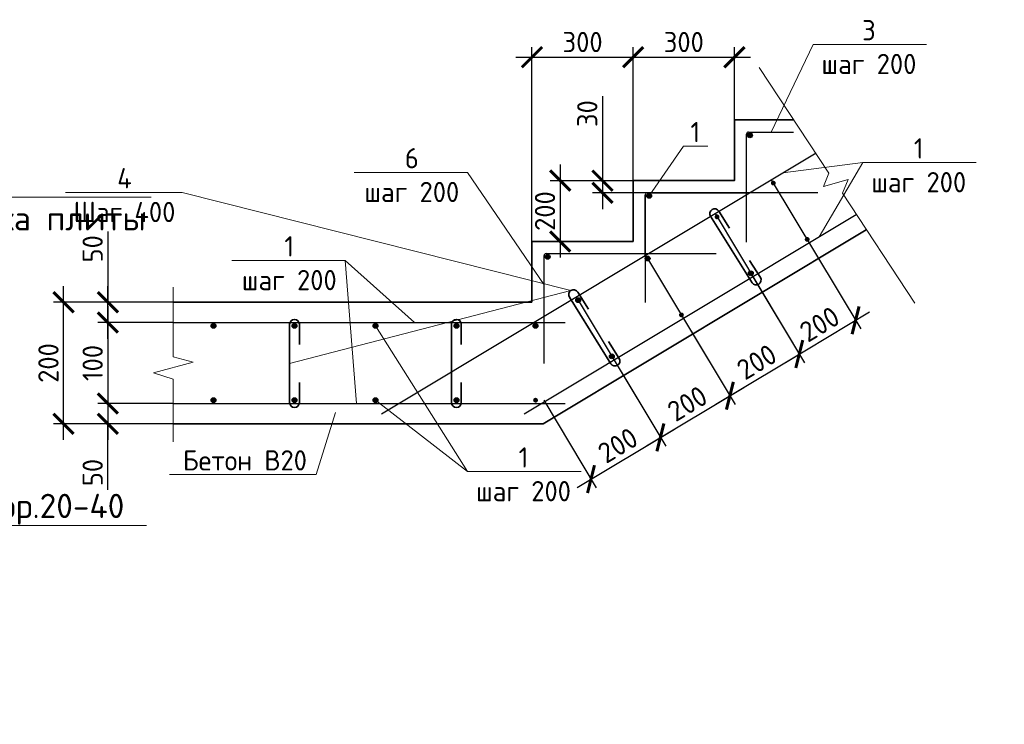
# Model space of a CAD drawing. Header units: millimetres. Extents: x 130535 to 1380046, y -52734 to 121434.
# Tile 47 of 64: x 639308 to 651467, y 5887 to 14582. Entities that reach past the tile are written whole.
import ezdxf
from ezdxf import colors
from ezdxf.entities.mleader import LeaderData, LeaderLine
from ezdxf.math import Vec2, Vec3

# ---------------------------------------------------------------- set-up
doc = ezdxf.new("R2010")
doc.units = ezdxf.units.MM
doc.linetypes.add('ACAD_ISO02W100', pattern=[15, 12, -3])
doc.layers.get('DEFPOINTS').update_dxf_attribs({"color": 1, "lineweight": 0})
for name, color, linetype, lineweight in [('Основная 0.35', 200, 'Continuous', 35), ('Основная 0.6', 142, 'Continuous', 60), ('РАЗМЕРЫ', 1, 'Continuous', 9), ('Символы 0.20', 1, 'Continuous', 20), ('Тонкая 0.20', 30, 'Continuous', 20)]:
    doc.layers.add(name, color=color, linetype=linetype, lineweight=lineweight)
doc.layers.add('пунктир', color=4, linetype='ACAD_ISO02W100')
doc.styles.add('250', font='times.ttf')
doc.styles.add('GOST-2.304_Type-B', font='GOST Common.ttf')
doc.styles.add('ГОСТ', font='isocpeur.ttf')
doc.dimstyles.new('1-2', dxfattribs={"dimtxt": 250, "dimasz": 150, "dimexe": 200, "dimexo": 0, "dimgap": 20, "dimtad": 1, "dimlfac": 0.5, "dimrnd": 1, "dimtxsty": '250', "dimblk": 'OBLIQUE', "dimcen": 100, "dimdle": 50, "dimclrd": 256, "dimclre": 256, "dimclrt": 256, "dimaunit": 1, "dimazin": 0, "dimtfac": 1, "dimtmove": 1, "dimatfit": 2, "dimfxl": 200, "dimlwd": 15, "dimlwe": 13, "dimarcsym": 0})
doc.dimstyles.new('СПДС', dxfattribs={"dimscale": 100, "dimtxt": 2.5, "dimasz": 2.5, "dimexe": 1.25, "dimexo": 0, "dimtad": 1, "dimdec": 0, "dimtxsty": 'GOST-2.304_Type-B', "dimblk": 'ARCHTICK', "dimcen": 2.5, "dimdle": 2, "dimadec": 0, "dimazin": 2, "dimtfac": 0.75, "dimtdec": 0, "dimtmove": 1, "dimatfit": 3, "dimfxl": 1, "dimtolj": 1, "dimarcsym": 1})

# ---------------------------------------------------------------- blocks, each defined once
blk = doc.blocks.new('_None')
blk = doc.blocks.new('_ArchTick')
at = {"color": 0, "linetype": 'ByBlock', "const_width": 0.15}
blk.add_lwpolyline([(-0.5, -0.5), (0.5, 0.5)], dxfattribs=at)
blk = doc.blocks.new('*D326')
at = {"layer": 'DEFPOINTS', "color": 0, "linetype": 'Continuous', "lineweight": 0, "transparency": 16777216}
for p in [(646884, 12595), (645983, 11845), (646884, 11845)]:
    blk.add_point(p, dxfattribs=at)
at = {"layer": 'РАЗМЕРЫ', "color": 0, "linetype": 'Continuous', "lineweight": -2, "transparency": 16777216}
for p, q in [((645983, 12795), (645983, 11645)), ((646884, 12595), (645858, 12595)), ((646884, 11845), (645858, 11845))]:
    blk.add_line(p, q, dxfattribs=at)
at = {"layer": 'РАЗМЕРЫ', "color": 0, "linetype": 'Continuous', "lineweight": -2, "transparency": 16777216, "xscale": 250, "yscale": 250, "zscale": 250}
for p, rotation in [((645983, 12595), 90), ((645983, 11845), 270)]:
    blk.add_blockref('_ArchTick', p, dxfattribs=dict(at, rotation=rotation))
at = {"layer": 'РАЗМЕРЫ', "color": 0, "linetype": 'Continuous', "lineweight": 0, "transparency": 16777216, "insert": (645795, 12220), "char_height": 250, "attachment_point": 5, "rotation": 90, "style": 'GOST-2.304_Type-B'}
blk.add_mtext('\\A1;200', dxfattribs=at)
blk = doc.blocks.new('*D327')
at = {"layer": 'DEFPOINTS', "color": 0, "linetype": 'Continuous', "lineweight": 0, "transparency": 16777216}
for p in [(646884, 14119), (646884, 12595), (645634, 11845)]:
    blk.add_point(p, dxfattribs=at)
at = {"layer": 'РАЗМЕРЫ', "color": 0, "linetype": 'Continuous', "lineweight": -2, "transparency": 16777216}
for p, q in [((645634, 11845), (645634, 14244)), ((646884, 12595), (646884, 14244)), ((645434, 14119), (647084, 14119))]:
    blk.add_line(p, q, dxfattribs=at)
at = {"layer": 'РАЗМЕРЫ', "color": 0, "linetype": 'Continuous', "lineweight": -2, "transparency": 16777216, "xscale": 250, "yscale": 250, "zscale": 250, "rotation": 180}
blk.add_blockref('_ArchTick', (645634, 14119), dxfattribs=at)
at = {"layer": 'РАЗМЕРЫ', "color": 0, "linetype": 'Continuous', "lineweight": -2, "transparency": 16777216, "xscale": 250, "yscale": 250, "zscale": 250}
blk.add_blockref('_ArchTick', (646884, 14119), dxfattribs=at)
at = {"layer": 'РАЗМЕРЫ', "color": 0, "linetype": 'Continuous', "lineweight": 0, "transparency": 16777216, "insert": (646259, 14306), "char_height": 250, "attachment_point": 5, "style": 'GOST-2.304_Type-B'}
blk.add_mtext('\\A1;300', dxfattribs=at)
blk = doc.blocks.new('*D328')
at = {"layer": 'DEFPOINTS', "color": 0, "linetype": 'Continuous', "lineweight": 0, "transparency": 16777216}
for p in [(648134, 14119), (648134, 13345), (646884, 12545)]:
    blk.add_point(p, dxfattribs=at)
at = {"layer": 'РАЗМЕРЫ', "color": 0, "linetype": 'Continuous', "lineweight": -2, "transparency": 16777216}
for p, q in [((646884, 12545), (646884, 14244)), ((648134, 13345), (648134, 14244)), ((646684, 14119), (648334, 14119))]:
    blk.add_line(p, q, dxfattribs=at)
at = {"layer": 'РАЗМЕРЫ', "color": 0, "linetype": 'Continuous', "lineweight": -2, "transparency": 16777216, "xscale": 250, "yscale": 250, "zscale": 250, "rotation": 180}
blk.add_blockref('_ArchTick', (646884, 14119), dxfattribs=at)
at = {"layer": 'РАЗМЕРЫ', "color": 0, "linetype": 'Continuous', "lineweight": -2, "transparency": 16777216, "xscale": 250, "yscale": 250, "zscale": 250}
blk.add_blockref('_ArchTick', (648134, 14119), dxfattribs=at)
at = {"layer": 'РАЗМЕРЫ', "color": 0, "linetype": 'Continuous', "lineweight": 0, "transparency": 16777216, "insert": (647509, 14306), "char_height": 250, "attachment_point": 5, "style": 'GOST-2.304_Type-B'}
blk.add_mtext('\\A1;300', dxfattribs=at)
blk = doc.blocks.new('*D329')
at = {"layer": 'DEFPOINTS', "color": 0, "linetype": 'Continuous', "lineweight": 0, "transparency": 16777216}
for p in [(639850, 11095), (641130, 11095), (641130, 9595)]:
    blk.add_point(p, dxfattribs=at)
at = {"layer": 'РАЗМЕРЫ', "color": 0, "linetype": 'Continuous', "lineweight": -2, "transparency": 16777216}
for p, q in [((639850, 9395), (639850, 11295)), ((641130, 11095), (639725, 11095)), ((641130, 9595), (639725, 9595))]:
    blk.add_line(p, q, dxfattribs=at)
at = {"layer": 'РАЗМЕРЫ', "color": 0, "linetype": 'Continuous', "lineweight": -2, "transparency": 16777216, "xscale": 250, "yscale": 250, "zscale": 250}
for p, rotation in [((639850, 11095), 90), ((639850, 9595), 270)]:
    blk.add_blockref('_ArchTick', p, dxfattribs=dict(at, rotation=rotation))
at = {"layer": 'РАЗМЕРЫ', "color": 0, "linetype": 'Continuous', "lineweight": 0, "transparency": 16777216, "insert": (639663, 10345), "char_height": 250, "attachment_point": 5, "rotation": 90, "style": 'GOST-2.304_Type-B'}
blk.add_mtext('\\A1;200', dxfattribs=at)
blk = doc.blocks.new('_Oblique')
at = {"layer": 'пунктир', "color": 0, "lineweight": -2}
blk.add_line((-0.5, -0.5), (0.5, 0.5), dxfattribs=at)
blk = doc.blocks.new('*D330')
at = {"layer": 'DEFPOINTS', "color": 0, "linetype": 'Continuous', "lineweight": 0, "transparency": 16777216}
for p in [(648351, 11430), (647494, 10915), (648935, 10456)]:
    blk.add_point(p, dxfattribs=at)
at = {"layer": 'РАЗМЕРЫ', "color": 0, "linetype": 'Continuous', "lineweight": -2, "transparency": 16777216}
for p, q in [((648351, 11430), (649000, 10348)), ((647494, 10915), (648142, 9834)), ((647906, 9838), (649107, 10558))]:
    blk.add_line(p, q, dxfattribs=at)
at = {"layer": 'РАЗМЕРЫ', "color": 0, "linetype": 'Continuous', "lineweight": -2, "transparency": 16777216, "xscale": 250, "yscale": 250, "zscale": 250}
for p, rotation in [((648935, 10456), 30.96375653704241), ((648078, 9941), 210.9637565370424)]:
    blk.add_blockref('_ArchTick', p, dxfattribs=dict(at, rotation=rotation))
at = {"layer": 'РАЗМЕРЫ', "color": 0, "linetype": 'Continuous', "lineweight": 0, "transparency": 16777216, "insert": (648410, 10359), "char_height": 250, "attachment_point": 5, "rotation": 30.9638, "style": 'GOST-2.304_Type-B'}
blk.add_mtext('\\A1;200', dxfattribs=at)
blk = doc.blocks.new('*D331')
at = {"layer": 'DEFPOINTS', "color": 0, "linetype": 'Continuous', "lineweight": 0, "transparency": 16777216}
for p in [(648589, 12606), (647895, 12190), (649630, 10872)]:
    blk.add_point(p, dxfattribs=at)
at = {"layer": 'РАЗМЕРЫ', "color": 0, "linetype": 'Continuous', "lineweight": -2, "transparency": 16777216}
for p, q in [((648589, 12606), (649694, 10765)), ((647895, 12190), (649000, 10348)), ((648764, 10353), (649801, 10975))]:
    blk.add_line(p, q, dxfattribs=at)
at = {"layer": 'РАЗМЕРЫ', "color": 0, "linetype": 'Continuous', "lineweight": -2, "transparency": 16777216, "xscale": 250, "yscale": 250, "zscale": 250}
for p, rotation in [((649630, 10872), 30.96375653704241), ((648935, 10456), 210.9637565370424)]:
    blk.add_blockref('_ArchTick', p, dxfattribs=dict(at, rotation=rotation))
at = {"layer": 'РАЗМЕРЫ', "color": 0, "linetype": 'Continuous', "lineweight": 0, "transparency": 16777216, "insert": (649186, 10825), "char_height": 250, "attachment_point": 5, "rotation": 30.9638, "style": 'GOST-2.304_Type-B'}
blk.add_mtext('\\A1;200', dxfattribs=at)
blk = doc.blocks.new('*D332')
at = {"layer": 'DEFPOINTS', "color": 0, "linetype": 'Continuous', "lineweight": 0, "transparency": 16777216}
for p in [(641205, 9845), (640397, 9595), (641205, 9595)]:
    blk.add_point(p, dxfattribs=at)
at = {"layer": 'РАЗМЕРЫ', "color": 0, "linetype": 'Continuous', "lineweight": -2, "transparency": 16777216}
for p, q in [((640397, 10045), (640397, 9395)), ((641205, 9845), (640272, 9845)), ((641205, 9595), (640272, 9595)), ((640397, 8781), (640397, 9595))]:
    blk.add_line(p, q, dxfattribs=at)
at = {"layer": 'РАЗМЕРЫ', "color": 0, "linetype": 'Continuous', "lineweight": -2, "transparency": 16777216, "xscale": 250, "yscale": 250, "zscale": 250}
for p, rotation in [((640397, 9845), 90), ((640397, 9595), 270)]:
    blk.add_blockref('_ArchTick', p, dxfattribs=dict(at, rotation=rotation))
at = {"layer": 'РАЗМЕРЫ', "color": 0, "linetype": 'Continuous', "lineweight": 0, "transparency": 16777216, "insert": (640209, 8993), "char_height": 250, "attachment_point": 5, "rotation": 90, "style": 'GOST-2.304_Type-B'}
blk.add_mtext('\\A1;50', dxfattribs=at)
blk = doc.blocks.new('*D333')
at = {"layer": 'DEFPOINTS', "color": 0, "linetype": 'Continuous', "lineweight": 0, "transparency": 16777216}
for p in [(640397, 11095), (641205, 11095), (641205, 10845)]:
    blk.add_point(p, dxfattribs=at)
at = {"layer": 'РАЗМЕРЫ', "color": 0, "linetype": 'Continuous', "lineweight": -2, "transparency": 16777216}
for p, q in [((640397, 11966), (640397, 11095)), ((640397, 10645), (640397, 11295)), ((641205, 11095), (640272, 11095)), ((641205, 10845), (640272, 10845))]:
    blk.add_line(p, q, dxfattribs=at)
at = {"layer": 'РАЗМЕРЫ', "color": 0, "linetype": 'Continuous', "lineweight": -2, "transparency": 16777216, "xscale": 250, "yscale": 250, "zscale": 250}
for p, rotation in [((640397, 11095), 90), ((640397, 10845), 270)]:
    blk.add_blockref('_ArchTick', p, dxfattribs=dict(at, rotation=rotation))
at = {"layer": 'РАЗМЕРЫ', "color": 0, "linetype": 'Continuous', "lineweight": 0, "transparency": 16777216, "insert": (640209, 11754), "char_height": 250, "attachment_point": 5, "rotation": 90, "style": 'GOST-2.304_Type-B'}
blk.add_mtext('\\A1;50', dxfattribs=at)
blk = doc.blocks.new('*D334')
at = {"layer": 'DEFPOINTS', "color": 0, "linetype": 'Continuous', "lineweight": 0, "transparency": 16777216}
for p in [(647037, 11675), (646180, 11161), (648078, 9941)]:
    blk.add_point(p, dxfattribs=at)
at = {"layer": 'РАЗМЕРЫ', "color": 0, "linetype": 'Continuous', "lineweight": -2, "transparency": 16777216}
for p, q in [((647037, 11675), (648142, 9834)), ((646180, 11161), (647285, 9319)), ((647049, 9324), (648249, 10044))]:
    blk.add_line(p, q, dxfattribs=at)
at = {"layer": 'РАЗМЕРЫ', "color": 0, "linetype": 'Continuous', "lineweight": -2, "transparency": 16777216, "xscale": 250, "yscale": 250, "zscale": 250}
for p, rotation in [((648078, 9941), 30.96375653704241), ((647220, 9427), 210.9637565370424)]:
    blk.add_blockref('_ArchTick', p, dxfattribs=dict(at, rotation=rotation))
at = {"layer": 'РАЗМЕРЫ', "color": 0, "linetype": 'Continuous', "lineweight": 0, "transparency": 16777216, "insert": (647553, 9845), "char_height": 250, "attachment_point": 5, "rotation": 30.9638, "style": 'GOST-2.304_Type-B'}
blk.add_mtext('\\A1;200', dxfattribs=at)
blk = doc.blocks.new('*D335')
at = {"layer": 'DEFPOINTS', "color": 0, "linetype": 'Continuous', "lineweight": 0, "transparency": 16777216}
for p in [(646587, 10483), (645779, 9886), (647220, 9427)]:
    blk.add_point(p, dxfattribs=at)
at = {"layer": 'РАЗМЕРЫ', "color": 0, "linetype": 'Continuous', "lineweight": -2, "transparency": 16777216}
for p, q in [((646587, 10483), (647285, 9319)), ((645779, 9886), (646427, 8805)), ((646191, 8809), (647392, 9529))]:
    blk.add_line(p, q, dxfattribs=at)
at = {"layer": 'РАЗМЕРЫ', "color": 0, "linetype": 'Continuous', "lineweight": -2, "transparency": 16777216, "xscale": 250, "yscale": 250, "zscale": 250}
for p, rotation in [((647220, 9427), 30.96375653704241), ((646363, 8912), 210.9637565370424)]:
    blk.add_blockref('_ArchTick', p, dxfattribs=dict(at, rotation=rotation))
at = {"layer": 'РАЗМЕРЫ', "color": 0, "linetype": 'Continuous', "lineweight": 0, "transparency": 16777216, "insert": (646695, 9330), "char_height": 250, "attachment_point": 5, "rotation": 30.9638, "style": 'GOST-2.304_Type-B'}
blk.add_mtext('\\A1;200', dxfattribs=at)
blk = doc.blocks.new('*D336')
at = {"layer": 'DEFPOINTS', "color": 0, "linetype": 'Continuous', "lineweight": 0, "transparency": 16777216}
for p in [(640957, 10845), (640397, 9845), (640957, 9845)]:
    blk.add_point(p, dxfattribs=at)
at = {"layer": 'РАЗМЕРЫ', "color": 0, "linetype": 'Continuous', "lineweight": -2, "transparency": 16777216}
for p, q in [((640397, 11045), (640397, 9645)), ((640957, 10845), (640272, 10845)), ((640957, 9845), (640272, 9845))]:
    blk.add_line(p, q, dxfattribs=at)
at = {"layer": 'РАЗМЕРЫ', "color": 0, "linetype": 'Continuous', "lineweight": -2, "transparency": 16777216, "xscale": 250, "yscale": 250, "zscale": 250}
for p, rotation in [((640397, 10845), 90), ((640397, 9845), 270)]:
    blk.add_blockref('_ArchTick', p, dxfattribs=dict(at, rotation=rotation))
at = {"layer": 'РАЗМЕРЫ', "color": 0, "linetype": 'Continuous', "lineweight": 0, "transparency": 16777216, "insert": (640209, 10345), "char_height": 250, "attachment_point": 5, "rotation": 90, "style": 'GOST-2.304_Type-B'}
blk.add_mtext('\\A1;100', dxfattribs=at)
blk = doc.blocks.new('*D337')
at = {"layer": 'DEFPOINTS', "color": 0, "linetype": 'Continuous', "lineweight": 0, "transparency": 16777216}
for p in [(647441, 12595), (646505, 12445), (647441, 12445)]:
    blk.add_point(p, dxfattribs=at)
at = {"layer": 'РАЗМЕРЫ', "color": 0, "linetype": 'Continuous', "lineweight": -2, "transparency": 16777216}
for p, q in [((646505, 13636), (646505, 12595)), ((646505, 12795), (646505, 12245)), ((647441, 12595), (646380, 12595)), ((647441, 12445), (646380, 12445))]:
    blk.add_line(p, q, dxfattribs=at)
at = {"layer": 'РАЗМЕРЫ', "color": 0, "linetype": 'Continuous', "lineweight": -2, "transparency": 16777216, "xscale": 250, "yscale": 250, "zscale": 250}
for p, rotation in [((646505, 12595), 90), ((646505, 12445), 270)]:
    blk.add_blockref('_ArchTick', p, dxfattribs=dict(at, rotation=rotation))
at = {"layer": 'РАЗМЕРЫ', "color": 0, "linetype": 'Continuous', "lineweight": 0, "transparency": 16777216, "insert": (646317, 13423), "char_height": 250, "attachment_point": 5, "rotation": 90, "style": 'GOST-2.304_Type-B'}
blk.add_mtext('\\A1;30', dxfattribs=at)

msp = doc.modelspace()

# ---------------------------------------------------------------- hatches: boundary and pattern name
at = {"layer": 'Основная 0.6', "lineweight": 30}
for points in [[(648355.4, 13155, 1), (648295.4, 13155, 1)], [(648584.5, 12570.9, -1), (648643.6, 12560.1, -1)], [(647111.2, 12408.6, 1), (647051.2, 12408.6, 1)], [(647890, 12154.2, -1), (647949, 12143.4, -1)], [(649023.5, 11841.4, 1), (649041.8, 11898.6, 1)], [(645857.7, 11655.5, 1), (645797.7, 11655.5, 1)], [(647032.5, 11639.7, -1), (647091.5, 11628.9, -1)], [(648328, 11424.1, 1), (648346.3, 11481.3, 1)], [(646175, 11125.2, -1), (646234, 11114.4, -1)], [(647470.5, 10909.6, 1), (647488.8, 10966.8, 1)], [(641731.6, 10804.6, 1), (641671.6, 10804.6, 1)], [(642731.6, 10804.6, 1), (642671.6, 10804.6, 1)], [(643731.6, 10804.6, 1), (643671.6, 10804.6, 1)], [(644731.6, 10804.6, 1), (644671.6, 10804.6, 1)], [(645647.2, 10804.6, -1), (645707.2, 10804.6, -1)], [(646611.4, 10397.8, 1), (646629.7, 10455, 1)], [(641731.6, 9886.1, 1), (641671.6, 9886.1, 1)], [(642731.6, 9886.1, 1), (642671.6, 9886.1, 1)], [(643731.6, 9886.1, 1), (643671.6, 9886.1, 1)], [(644731.6, 9886.1, 1), (644671.6, 9886.1, 1)], [(645648, 9886.1, -1), (645708, 9886.1, -1)]]:
    msp.add_hatch(color=256, dxfattribs=at).paths.add_polyline_path(points)

# ---------------------------------------------------------------- linework, layer by layer
at = {"layer": 'Основная 0.35'}
for p, q in [((647941.2, 12219.4), (648073.8, 12007.5)), ((647839.5, 12155.8), (648352.3, 11336.2)), ((648454, 11399.9), (648321.4, 11611.8)), ((646198.4, 11219.9), (646331, 11008)), ((646096.6, 11156.3), (646609.5, 10336.7)), ((642641.7, 10823.3), (642641.7, 9856.5)), ((642761.7, 10823.3), (642761.7, 10573.3)), ((644641.7, 10823.3), (644641.7, 9856.5)), ((644761.7, 10823.3), (644761.7, 10573.3)), ((646711.2, 10400.4), (646578.6, 10612.3)), ((642761.7, 9856.5), (642761.7, 10106.5)), ((644761.7, 9856.5), (644761.7, 10106.5))]:
    msp.add_line(p, q, dxfattribs=at)
at = {"layer": 'Основная 0.35', "ltscale": 100}
for p, q in [((645772, 9595.4), (649762.7, 11989.8)), ((645633.5, 11095.4), (641204.7, 11095.4)), ((641204.7, 9595.4), (645772, 9595.4))]:
    msp.add_line(p, q, dxfattribs=at)
msp.add_lwpolyline([(645633.5, 11095.4), (645633.5, 11845.4), (646883.5, 11845.4), (646883.5, 12595.4), (648133.5, 12595.4), (648133.5, 13345.4), (648864.1, 13345.4)], dxfattribs=at)
at = {"layer": 'Основная 0.35'}
for centre, start, end in [((647890.4, 12187.6), 32.03618, 212.03618), ((648403.2, 11368.1), 212.03618, 32.03618), ((646147.5, 11188.1), 32.03618, 212.03618), ((642701.7, 10823.3), 0, 180), ((644701.7, 10823.3), 0, 180), ((646660.3, 10368.6), 212.03618, 32.03618), ((642701.7, 9856.5), 180, 0), ((644701.7, 9856.5), 180, 0)]:
    msp.add_arc(centre, 60, start, end, dxfattribs=at)
at = {"layer": 'Основная 0.6', "lineweight": 30}
for p, q in [((648281.2, 12150.5), (648281.2, 13169.9)), ((648281.2, 11837.2), (648281.2, 13169.9)), ((648283.5, 12422.9), (648283.5, 13170.4)), ((648308.5, 13195.4), (648864.1, 13195.4)), ((643774.9, 9717.8), (649141.5, 12937.7)), ((647033.5, 11672.9), (647033.5, 12420.4)), ((647037, 11404), (647037, 12423.4)), ((647037, 11090.8), (647037, 12423.4)), ((647058.5, 12445.4), (648283.5, 12445.4)), ((647062, 12448.4), (648958.6, 12448.4)), ((647062, 12448.4), (649163.7, 12448.4)), ((645538.5, 9717.8), (649639.2, 12178.2)), ((645808.5, 11695.4), (647910.3, 11695.4)), ((645783.5, 10337.8), (645783.5, 11670.4)), ((641204.7, 10845.4), (646044.9, 10845.4)), ((641204.7, 9845.4), (646044.9, 9845.4))]:
    msp.add_line(p, q, dxfattribs=at)
for centre in [(648325.4, 13155), (647081.2, 12408.6), (645827.7, 11655.5), (647062, 11634.3), (648337.2, 11452.7), (646204.5, 11119.8), (641701.6, 10804.6), (642701.6, 10804.6), (643701.6, 10804.6), (644701.6, 10804.6), (645677.2, 10804.6), (646620.6, 10426.4), (641701.6, 9886.1), (642701.6, 9886.1), (643701.6, 9886.1), (644701.6, 9886.1)]:
    msp.add_circle(centre, 30, dxfattribs=at)
for centre in [(648308.5, 13170.4), (647058.5, 12420.4), (645808.5, 11670.4)]:
    msp.add_arc(centre, 25, 90, 180, dxfattribs=at)
at = {"layer": 'Символы 0.20'}
for p, q in [((649720.7, 12818), (649181.2, 11903.4)), ((649720.7, 12818), (650506.5, 12818)), ((644839.7, 9005.1), (643701.6, 10804.6)), ((644839.7, 9005.1), (645625.6, 9005.1))]:
    msp.add_line(p, q, dxfattribs=at)
at = {"layer": 'Тонкая 0.20', "linetype": 'ByBlock'}
for p, q in [((641204.7, 10422.9), (641204.7, 11281.5)), ((641204.7, 10146.3), (641204.7, 9371.7))]:
    msp.add_line(p, q, dxfattribs=at)
at = {"layer": 'Тонкая 0.20'}
for p, q in [((641449.8, 10354.6), (640959.6, 10222)), ((641204.7, 10422.9), (641449.8, 10354.6)), ((640959.6, 10222), (641204.7, 10146.3))]:
    msp.add_line(p, q, dxfattribs=at)
msp.add_lwpolyline([(648438, 13992.7), (649300.1, 12689), (649233.5, 12521.5), (649537.2, 12609.6), (649470.5, 12442.1), (650360.4, 11084.1)], dxfattribs=at)

# ---------------------------------------------------------------- dimensions: what is measured, and where the dimension line sits
at = {"layer": 'РАЗМЕРЫ', "color": 3, "linetype": 'Continuous', "lineweight": 0}
for base, p1, p2, picture, middle in [((646883.5, 14118.6), (645633.5, 11845.4), (646883.5, 12595.4), '*D327', (646258.5, 14306.1)), ((648133.5, 14118.6), (646883.5, 12545.4), (648133.5, 13345.4), '*D328', (647508.5, 14306.1))]:
    dim = msp.add_linear_dim(base=base, p1=p1, p2=p2, text='300', dimstyle='СПДС', override={"dimlfac": 0.2}, dxfattribs=at)
    dim.commit()
    dim.dimension.update_dxf_attribs({"geometry": picture, "text_midpoint": middle})
dim = msp.add_linear_dim(base=(646504.5, 12445.4), p1=(647441.5, 12595.4), p2=(647441.5, 12445.4), angle=90, dimstyle='СПДС', override={"dimlfac": 0.2}, dxfattribs=at)
dim.commit()
dim.dimension.update_dxf_attribs({"geometry": '*D337', "text_midpoint": (646578.9, 13423.4), "dimtype": 160})
for base, p1, p2, angle, text, picture, middle in [((645982.5, 11845.4), (646883.5, 12595.4), (646883.5, 11845.4), 90, '200', '*D326', (645795, 12220.4)), ((649630, 10872.3), (647894.9, 12189.8), (648589.5, 12606.5), 210.96376, '200', '*D331', (649186.3, 10824.7)), ((648078, 9941), (646179.9, 11160.8), (647037.4, 11675.3), 210.96376, '200', '*D334', (647552.7, 9844.6)), ((648935.5, 10455.5), (647493.5, 10915.1), (648351, 11429.6), 210.96376, '200', '*D330', (648410.2, 10359.1)), ((639850.4, 11095.4), (641129.7, 9595.4), (641129.7, 11095.4), 90, '200', '*D329', (639662.9, 10345.4)), ((640396.8, 9845.4), (640956.9, 10845.4), (640956.9, 9845.4), 90, '100', '*D336', (640209.3, 10345.4)), ((647220.5, 9426.5), (645778.5, 9886.1), (646586.6, 10483), 210.96376, '200', '*D335', (646695.3, 9330.1))]:
    dim = msp.add_linear_dim(base=base, p1=p1, p2=p2, angle=angle, text=text, dimstyle='СПДС', override={"dimlfac": 0.2}, dxfattribs=at)
    dim.commit()
    dim.dimension.update_dxf_attribs({"geometry": picture, "text_midpoint": middle})
for base, p1, p2, picture, middle in [((640396.8, 11095.4), (641204.7, 10845.4), (641204.7, 11095.4), '*D333', (640344, 11753.9)), ((640396.8, 9595.4), (641204.7, 9845.4), (641204.7, 9595.4), '*D332', (640397.5, 8993.2))]:
    dim = msp.add_linear_dim(base=base, p1=p1, p2=p2, angle=90, text='50', dimstyle='СПДС', override={"dimlfac": 0.2}, dxfattribs=at)
    dim.commit()
    dim.dimension.update_dxf_attribs({"geometry": picture, "text_midpoint": middle, "dimtype": 160})

# ---------------------------------------------------------------- leaders
at = {"layer": 'Символы 0.20'}
msp.add_leader([(643465.7, 9845.4), (643325.9, 11610.1)], dimstyle='1-2', override={"dimscale": 0.05, "dimgap": 20, "dimtad": 0, "dimldrblk": 'None'}, dxfattribs=at)
ml = msp.add_multileader_mtext('Standard', dxfattribs=at)
ml.set_content('3\\Pшаг 200', color=256, style='GOST-2.304_Type-B')
ml.set_leader_properties(color=256, linetype='ByLayer', lineweight=-1)
ml.set_arrow_properties(name='NONE')
ml.build(insert=Vec2(0, 0))
ml.multileader.update_dxf_attribs({"text_left_attachment_type": 6, "text_right_attachment_type": 6, "dogleg_length": 1, "arrow_head_size": 18, "scale": 20})
ctx = ml.context
ctx.base_point, ctx.scale, ctx.char_height, ctx.arrow_head_size, ctx.landing_gap_size, ctx.plane_origin = Vec3(649205.6, 14277.1), 20, 250, 18, 9, Vec3(651644.1, 15380.7)
ctx.left_attachment, ctx.right_attachment, ctx.text_align_type = 6, 6, 1
notes = []
notes.append((ctx, [(1, (1, 1, 0), (649105.6, 14277.1), (1, 0), 100, [(0, [(648586.3, 13195.4)], 0, [])])]))
ctx.mtext.insert, ctx.mtext.alignment, ctx.mtext.flow_direction = Vec3(649794.9, 14577.1), 2, 5
ml = msp.add_multileader_mtext('Standard', dxfattribs=at)
ml.set_content('1', color=256, style='GOST-2.304_Type-B')
ml.set_leader_properties(color=256, linetype='ByLayer', lineweight=-1)
ml.set_arrow_properties(name='NONE')
ml.build(insert=Vec2(0, 0))
ml.multileader.update_dxf_attribs({"text_left_attachment_type": 6, "text_right_attachment_type": 6, "dogleg_length": 1, "arrow_head_size": 18, "scale": 20})
ctx = ml.context
ctx.base_point, ctx.scale, ctx.char_height, ctx.arrow_head_size, ctx.landing_gap_size, ctx.plane_origin = Vec3(647604.8, 13020.9), 20, 250, 18, 9, Vec3(648724.1, 14847.1)
ctx.left_attachment, ctx.right_attachment, ctx.text_align_type = 6, 6, 1
notes.append((ctx, [(1, (1, 1, 0), (647504.8, 13020.9), (1, 0), 100, [(0, [(647081.2, 12408.6)], 0, [])])]))
ctx.mtext.insert, ctx.mtext.alignment, ctx.mtext.flow_direction = Vec3(647651.3, 13320.9), 2, 5
ml = msp.add_multileader_mtext('Standard', dxfattribs=at)
ml.set_content('1\\Pшаг 200', color=256, style='GOST-2.304_Type-B')
ml.set_leader_properties(color=256, linetype='ByLayer', lineweight=-1)
ml.set_arrow_properties(name='NONE')
ml.build(insert=Vec2(0, 0))
ml.multileader.update_dxf_attribs({"text_left_attachment_type": 6, "text_right_attachment_type": 6, "dogleg_length": 1, "arrow_head_size": 18, "scale": 20})
ctx = ml.context
ctx.base_point, ctx.scale, ctx.char_height, ctx.arrow_head_size, ctx.landing_gap_size, ctx.plane_origin = Vec3(649820.7, 12818), 20, 250, 18, 9, Vec3(651182.1, 13884.8)
ctx.left_attachment, ctx.right_attachment, ctx.text_align_type = 6, 6, 1
notes.append((ctx, [(1, (1, 1, 0), (649720.7, 12818), (1, 0), 100, [(0, [(648733.8, 12693.1)], 0, [])])]))
ctx.mtext.insert, ctx.mtext.alignment, ctx.mtext.flow_direction = Vec3(650410, 13118), 2, 5
ml = msp.add_multileader_mtext('Standard', dxfattribs=at)
ml.set_content('6\\Pшаг 200', color=256, style='GOST-2.304_Type-B')
ml.set_leader_properties(color=256, linetype='ByLayer', lineweight=-1)
ml.set_arrow_properties(name='NONE')
ml.build(insert=Vec2(0, 0))
ml.multileader.update_dxf_attribs({"text_left_attachment_type": 6, "text_right_attachment_type": 6, "dogleg_length": 1, "arrow_head_size": 18, "scale": 20})
ctx = ml.context
ctx.base_point, ctx.scale, ctx.char_height, ctx.arrow_head_size, ctx.landing_gap_size, ctx.plane_origin = Vec3(643560.6, 12697.3), 20, 250, 18, 9, Vec3(645999.1, 13800.9)
ctx.left_attachment, ctx.right_attachment, ctx.text_align_type = 6, 6, 1
notes.append((ctx, [(0, (1, 1, 0), (644839.2, 12697.3), (-1, 0), 100, [(0, [(645783.5, 11308.5)], 0, [])])]))
ctx.mtext.insert, ctx.mtext.alignment, ctx.mtext.flow_direction = Vec3(644149.9, 12997.3), 2, 5
at = {"layer": 'Символы 0.20', "ltscale": 100}
ml = msp.add_multileader_mtext('Standard', dxfattribs=at)
ml.set_content('Труба Тр\\Pниз трубы на 50 мм выше верха плиты', color=256, style='ГОСТ')
ml.set_leader_properties(color=256, linetype='ByLayer', lineweight=-1)
ml.set_arrow_properties(name='NONE')
ml.build(insert=Vec2(0, 0))
ml.multileader.update_dxf_attribs({"text_left_attachment_type": 6, "text_right_attachment_type": 6, "dogleg_length": 2.5, "arrow_head_size": 45, "scale": 100})
ctx = ml.context
ctx.base_point, ctx.scale, ctx.char_height, ctx.arrow_head_size, ctx.landing_gap_size, ctx.plane_origin = Vec3(569521.5, 12390.6), 100, 300, 45, 22.5, Vec3(579228, 9080.1)
ctx.left_attachment, ctx.right_attachment = 6, 6
notes.append((ctx, [(0, (1, 1, 0), (569271.5, 12390.6), (1, 0), 250, [(0, [(569736.8, 10495.1)], 0, [])])]))
ctx.mtext.insert, ctx.mtext.width, ctx.mtext.flow_direction = Vec3(569544, 12780.6), 3780.751, 5
ml = msp.add_multileader_mtext('Standard', dxfattribs=at)
ml.set_content('Труба Тр\\Pниз трубы на 50 мм выше верха плиты', color=256, style='ГОСТ')
ml.set_leader_properties(color=256, linetype='ByLayer', lineweight=-1)
ml.set_arrow_properties(name='NONE')
ml.build(insert=Vec2(0, 0))
ml.multileader.update_dxf_attribs({"text_left_attachment_type": 6, "text_right_attachment_type": 6, "dogleg_length": 2.5, "arrow_head_size": 45, "scale": 100})
ctx = ml.context
ctx.base_point, ctx.scale, ctx.char_height, ctx.arrow_head_size, ctx.landing_gap_size, ctx.plane_origin = Vec3(633182.2, 12390.6), 100, 300, 45, 22.5, Vec3(642888.8, 9080.1)
ctx.left_attachment, ctx.right_attachment = 6, 6
notes.append((ctx, [(0, (1, 1, 0), (632932.2, 12390.6), (1, 0), 250, [(0, [(633397.6, 10495.1)], 0, [])])]))
ctx.mtext.insert, ctx.mtext.width, ctx.mtext.flow_direction = Vec3(633204.7, 12780.6), 3780.751, 5
at = {"layer": 'Символы 0.20'}
ml = msp.add_multileader_mtext('Standard', dxfattribs=at)
ml.set_content('4\\PШаг 400', color=256, style='GOST-2.304_Type-B')
ml.set_leader_properties(color=256, linetype='ByLayer', lineweight=-1)
ml.set_arrow_properties(name='NONE')
ml.build(insert=Vec2(0, 0))
ml.multileader.update_dxf_attribs({"text_left_attachment_type": 6, "text_right_attachment_type": 6, "dogleg_length": 1, "arrow_head_size": 18, "scale": 20})
ctx = ml.context
ctx.base_point, ctx.scale, ctx.char_height, ctx.arrow_head_size, ctx.landing_gap_size, ctx.plane_origin = Vec3(639987.6, 12450.3), 20, 250, 18, 9, Vec3(636495.5, 4400.3)
ctx.left_attachment, ctx.right_attachment, ctx.text_align_type = 6, 6, 1
notes.append((ctx, [(1, (1, 1, 0), (641316.2, 12450.3), (-1, 0), 100, [(1, [(642641.7, 10339.9), (646115.7, 11238.9)], 0, [])])]))
ctx.mtext.insert, ctx.mtext.alignment, ctx.mtext.flow_direction = Vec3(640601.9, 12750.3), 2, 5
at = {"layer": 'Символы 0.20', "ltscale": 100}
ml = msp.add_multileader_mtext('Standard', dxfattribs=at)
ml.set_content('Труба Тр\\Pниз трубы на 50 мм выше верха плиты', color=256, style='ГОСТ')
ml.set_leader_properties(color=256, linetype='ByLayer', lineweight=-1)
ml.set_arrow_properties(name='NONE')
ml.build(insert=Vec2(0, 0))
ml.multileader.update_dxf_attribs({"text_left_attachment_type": 6, "text_right_attachment_type": 6, "dogleg_length": 2.5, "arrow_head_size": 45, "scale": 100})
ctx = ml.context
ctx.base_point, ctx.scale, ctx.char_height, ctx.arrow_head_size, ctx.landing_gap_size, ctx.plane_origin = Vec3(501440.4, 12197.9), 100, 300, 45, 22.5, Vec3(511146.9, 8887.5)
ctx.left_attachment, ctx.right_attachment = 6, 6
notes.append((ctx, [(1, (1, 1, 0), (505500.4, 12197.9), (-1, 0), 250, [(0, [(506139.9, 10557.6)], 0, [])])]))
ctx.mtext.insert, ctx.mtext.width, ctx.mtext.flow_direction = Vec3(501462.9, 12587.9), 3780.751, 5
at = {"layer": 'Символы 0.20'}
ml = msp.add_multileader_mtext('Standard', dxfattribs=at)
ml.set_content('1\\P\\pq*;шаг 200', color=256, style='GOST-2.304_Type-B')
ml.set_leader_properties(color=256, linetype='ByLayer', lineweight=-1)
ml.set_arrow_properties(name='NONE')
ml.build(insert=Vec2(0, 0))
ml.multileader.update_dxf_attribs({"text_left_attachment_type": 6, "text_right_attachment_type": 6, "dogleg_length": 1, "arrow_head_size": 18, "scale": 20})
ctx = ml.context
ctx.base_point, ctx.scale, ctx.char_height, ctx.arrow_head_size, ctx.landing_gap_size, ctx.plane_origin = Vec3(642047.3, 11610.1), 20, 250, 18, 9, Vec3(647057.4, 13470.2)
ctx.left_attachment, ctx.right_attachment, ctx.text_align_type = 6, 6, 1
notes.append((ctx, [(0, (1, 1, 0), (643325.9, 11610.1), (-1, 0), 100, [(0, [(644185.4, 10845.4)], 0, [])])]))
ctx.mtext.insert, ctx.mtext.alignment, ctx.mtext.flow_direction = Vec3(642636.6, 11910.1), 2, 5
at = {"layer": 'Символы 0.20', "ltscale": 100}
ml = msp.add_multileader_mtext('Standard', dxfattribs=at)
ml.set_content('Труба Тр\\Pниз трубы в уровне верха плиты', color=256, style='ГОСТ')
ml.set_leader_properties(color=256, linetype='ByLayer', lineweight=-1)
ml.set_arrow_properties(name='NONE')
ml.build(insert=Vec2(0, 0))
ml.multileader.update_dxf_attribs({"text_left_attachment_type": 6, "text_right_attachment_type": 6, "dogleg_length": 2.5, "arrow_head_size": 45, "scale": 100})
ctx = ml.context
ctx.base_point, ctx.scale, ctx.char_height, ctx.arrow_head_size, ctx.landing_gap_size, ctx.plane_origin = Vec3(439775.3, 9734), 100, 300, 45, 22.5, Vec3(433878.8, 6423.5)
ctx.left_attachment, ctx.right_attachment = 6, 6
notes.append((ctx, [(1, (1, 1, 0), (439525.3, 9734), (1, 0), 250, [(0, [(438885.9, 8093.7)], 0, [])])]))
ctx.mtext.insert, ctx.mtext.width, ctx.mtext.flow_direction = Vec3(439797.8, 10124), 6576.024, 5
at = {"layer": 'Символы 0.20'}
ml = msp.add_multileader_mtext('Standard', dxfattribs=at)
ml.set_content('1\\Pшаг 200', color=256, style='GOST-2.304_Type-B')
ml.set_leader_properties(color=256, linetype='ByLayer', lineweight=-1)
ml.set_arrow_properties(name='NONE')
ml.build(insert=Vec2(0, 0))
ml.multileader.update_dxf_attribs({"text_left_attachment_type": 6, "text_right_attachment_type": 6, "dogleg_length": 1, "arrow_head_size": 18, "scale": 20})
ctx = ml.context
ctx.base_point, ctx.scale, ctx.char_height, ctx.arrow_head_size, ctx.landing_gap_size, ctx.plane_origin = Vec3(644939.7, 9005.1), 20, 250, 18, 9, Vec3(646301.1, 10071.8)
ctx.left_attachment, ctx.right_attachment, ctx.text_align_type = 6, 6, 1
notes.append((ctx, [(1, (1, 1, 0), (644839.7, 9005.1), (1, 0), 100, [(0, [(643701.6, 9886.1)], 0, [])])]))
ctx.mtext.insert, ctx.mtext.alignment, ctx.mtext.flow_direction = Vec3(645529, 9305.1), 2, 5
at = {"layer": 'Символы 0.20', "ltscale": 100}
ml = msp.add_multileader_mtext('Standard', dxfattribs=at)
ml.set_content('Труба Тр\\Pниз трубы в уровне верха плиты', color=256, style='ГОСТ')
ml.set_leader_properties(color=256, linetype='ByLayer', lineweight=-1)
ml.set_arrow_properties(name='NONE')
ml.build(insert=Vec2(0, 0))
ml.multileader.update_dxf_attribs({"text_left_attachment_type": 6, "text_right_attachment_type": 6, "dogleg_length": 2.5, "arrow_head_size": 45, "scale": 100})
ctx = ml.context
ctx.base_point, ctx.scale, ctx.char_height, ctx.arrow_head_size, ctx.landing_gap_size, ctx.plane_origin = Vec3(374236, 9404.1), 100, 300, 45, 22.5, Vec3(368339.5, 6093.6)
ctx.left_attachment, ctx.right_attachment = 6, 6
notes.append((ctx, [(1, (1, 1, 0), (373986, 9404.1), (1, 0), 250, [(0, [(373346.6, 7763.7)], 0, [])])]))
ctx.mtext.insert, ctx.mtext.width, ctx.mtext.flow_direction = Vec3(374258.5, 9794.1), 6442.783, 5
ml = msp.add_multileader_mtext('Standard', dxfattribs=at)
ml.set_content('Щебень фр.20-40', color=256, style='ГОСТ')
ml.set_leader_properties(color=256, linetype='ByLayer', lineweight=-1)
ml.set_arrow_properties(name='NONE')
ml.build(insert=Vec2(0, 0))
ml.multileader.update_dxf_attribs({"text_left_attachment_type": 6, "text_right_attachment_type": 6, "dogleg_length": 2.5, "arrow_head_size": 45, "scale": 100})
ctx = ml.context
ctx.base_point, ctx.scale, ctx.char_height, ctx.arrow_head_size, ctx.landing_gap_size, ctx.plane_origin = Vec3(499616, 8365.1), 100, 300, 45, 22.5, Vec3(507147.5, 5054.7)
ctx.left_attachment, ctx.right_attachment = 6, 6
notes.append((ctx, [(1, (1, 1, 0), (501501, 8365.1), (-1, 0), 250, [(0, [(503252, 9791.6)], 0, [])])]))
ctx.mtext.insert, ctx.mtext.width, ctx.mtext.flow_direction = Vec3(499638.5, 8755.1), 2129.129, 5
ml = msp.add_multileader_mtext('Standard', dxfattribs=at)
ml.set_content('Щебень фр.20-40', color=256, style='ГОСТ')
ml.set_leader_properties(color=256, linetype='ByLayer', lineweight=-1)
ml.set_arrow_properties(name='NONE')
ml.build(insert=Vec2(0, 0))
ml.multileader.update_dxf_attribs({"text_left_attachment_type": 6, "text_right_attachment_type": 6, "dogleg_length": 2.5, "arrow_head_size": 45, "scale": 100})
ctx = ml.context
ctx.base_point, ctx.scale, ctx.char_height, ctx.arrow_head_size, ctx.landing_gap_size, ctx.plane_origin = Vec3(573727.1, 8341.3), 100, 300, 45, 22.5, Vec3(567830.5, 5030.9)
ctx.left_attachment, ctx.right_attachment = 6, 6
notes.append((ctx, [(1, (1, 1, 0), (573477.1, 8341.3), (1, 0), 250, [(0, [(571726, 9767.8)], 0, [])])]))
ctx.mtext.insert, ctx.mtext.width, ctx.mtext.flow_direction = Vec3(573749.6, 8731.3), 2129.129, 5
ml = msp.add_multileader_mtext('Standard', dxfattribs=at)
ml.set_content('Щебень фр.20-40', color=256, style='ГОСТ')
ml.set_leader_properties(color=256, linetype='ByLayer', lineweight=-1)
ml.set_arrow_properties(name='NONE')
ml.build(insert=Vec2(0, 0))
ml.multileader.update_dxf_attribs({"text_left_attachment_type": 6, "text_right_attachment_type": 6, "dogleg_length": 2.5, "arrow_head_size": 45, "scale": 100})
ctx = ml.context
ctx.base_point, ctx.scale, ctx.char_height, ctx.arrow_head_size, ctx.landing_gap_size, ctx.plane_origin = Vec3(637387.8, 8341.3), 100, 300, 45, 22.5, Vec3(631491.3, 5030.9)
ctx.left_attachment, ctx.right_attachment = 6, 6
notes.append((ctx, [(1, (1, 1, 0), (637137.8, 8341.3), (1, 0), 250, [(0, [(635386.8, 9767.8)], 0, [])])]))
ctx.mtext.insert, ctx.mtext.width, ctx.mtext.flow_direction = Vec3(637410.3, 8731.3), 2129.129, 5
at = {"layer": 'Символы 0.20'}
ml = msp.add_multileader_mtext('Standard', dxfattribs=at)
ml.set_content('Бетон В20', color=256, style='GOST-2.304_Type-B')
ml.set_leader_properties(color=256, linetype='ByLayer', lineweight=-1)
ml.set_arrow_properties(name='NONE')
ml.build(insert=Vec2(0, 0))
ml.multileader.update_dxf_attribs({"text_left_attachment_type": 6, "text_right_attachment_type": 6, "dogleg_length": 1, "arrow_head_size": 18, "scale": 20})
ctx = ml.context
ctx.base_point, ctx.scale, ctx.char_height, ctx.arrow_head_size, ctx.landing_gap_size, ctx.plane_origin = Vec3(641314.3, 8968.6), 20, 250, 18, 9, Vec3(643346.9, 8241.1)
ctx.left_attachment, ctx.right_attachment = 6, 6
notes.append((ctx, [(0, (1, 1, 0), (642967.9, 8968.6), (-1, 0), 100, [(0, [(643206.5, 9732.4)], 0, [])])]))
ctx.mtext.insert, ctx.mtext.flow_direction = Vec3(641323.3, 9268.6), 5
at = {"layer": 'Символы 0.20', "ltscale": 100}
ml = msp.add_multileader_mtext('Standard', dxfattribs=at)
ml.set_content('Щебень фр.20-40', color=256, style='ГОСТ')
ml.set_leader_properties(color=256, linetype='ByLayer', lineweight=-1)
ml.set_arrow_properties(name='NONE')
ml.build(insert=Vec2(0, 0))
ml.multileader.update_dxf_attribs({"text_left_attachment_type": 6, "text_right_attachment_type": 6, "dogleg_length": 2.5, "arrow_head_size": 45, "scale": 100})
ctx = ml.context
ctx.base_point, ctx.scale, ctx.char_height, ctx.arrow_head_size, ctx.landing_gap_size, ctx.plane_origin = Vec3(443794.3, 5890.3), 100, 300, 45, 22.5, Vec3(437897.8, 2579.9)
ctx.left_attachment, ctx.right_attachment = 6, 6
notes.append((ctx, [(1, (1, 1, 0), (443544.3, 5890.3), (1, 0), 250, [(0, [(441793.3, 7316.8)], 0, [])])]))
ctx.mtext.insert, ctx.mtext.width, ctx.mtext.flow_direction = Vec3(443816.8, 6280.3), 2129.129, 5
for ctx, leaders in notes:
    for number, flags, end, landing, length, lines in leaders:
        leader = LeaderData()
        leader.index, (leader.has_last_leader_line, leader.has_dogleg_vector, leader.attachment_direction) = number, flags
        leader.last_leader_point, leader.dogleg_vector, leader.dogleg_length = Vec3(end), Vec3(landing), length
        for number, points, colour, breaks in lines:
            line = LeaderLine()
            line.index, line.vertices, line.color, line.breaks = number, Vec3.list(points), colors.encode_raw_color(colour), breaks
            leader.lines.append(line)
        ctx.leaders.append(leader)

doc.saveas('drawing.dxf')
